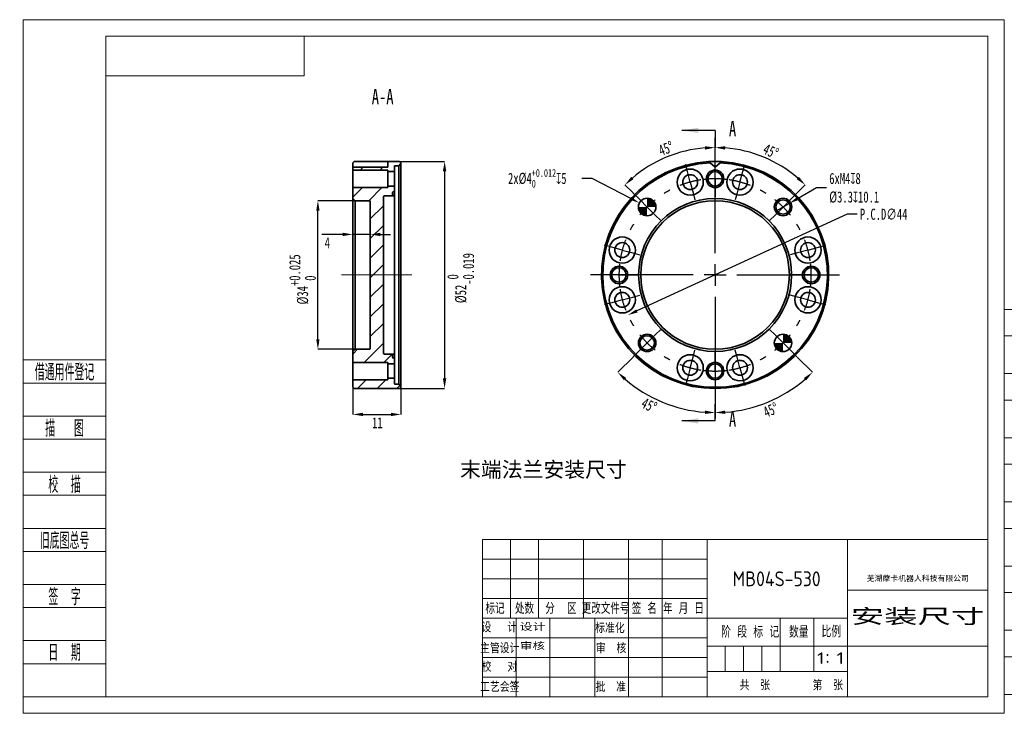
# Model space of a CAD drawing. Header units: millimetres. Extents: x -2031 to 1277, y -458 to 5880.
# Tile 41 of 61: x 795 to 1020, y 2545 to 2703. Entities that reach past the tile are written whole.
import ezdxf
from ezdxf.enums import TextEntityAlignment as Align

# ---------------------------------------------------------------- set-up
doc = ezdxf.new("R2010")
doc.units = ezdxf.units.MM
doc.header["$LTSCALE"] = 5
doc.header["$PDSIZE"] = -1
doc.linetypes.add('CENTER', pattern=[10.16, 6.35, -1.27, 1.27, -1.27])
doc.linetypes.add('CENTERX2', pattern=[20.32, 12.7, -2.54, 2.54, -2.54])
for name, color, linetype, lineweight in [('1轮廓实线层', 7, 'Continuous', 18), ('2细线层', 4, 'Continuous', 13), ('6文字层', 3, 'Continuous', 13), ('L2', 6, 'Continuous', 13), ('图框层', 7, 'Continuous', 18)]:
    doc.layers.add(name, color=color, linetype=linetype, lineweight=lineweight)
for name, color, linetype in [('中心线层', 4, 'CENTER'), ('剖面线层', 7, 'Continuous'), ('标注层', 7, 'Continuous')]:
    doc.layers.add(name, color=color, linetype=linetype)
doc.styles.add('PC_TEXTSTYLE', font='ISOCP.SHX', dxfattribs={"width": 0.707, "bigfont": 'GBCBIG.SHX'})
doc.styles.add('SLDTEXTSTYLE0', font='TXT', dxfattribs={"width": 0.7})
doc.styles.add('仿宋体', font='txt')
doc.styles.add('标准汉字', font='gbenor.shx', dxfattribs={"bigfont": 'gbcbig.shx'})
doc.dimstyles.new('SLDDIMSTYLE0', dxfattribs={"dimtxt": 2.53938, "dimasz": 2.3, "dimexe": 0, "dimexo": 0.0625, "dimgap": 0.634845, "dimtad": 0, "dimtih": 1, "dimtoh": 1, "dimdec": 6, "dimrnd": 1e-09, "dimzin": 12, "dimdsep": 46, "dimtxsty": 'SLDTEXTSTYLE0', "dimblk1": 'NONE', "dimsah": 1, "dimcen": 0, "dimadec": 0, "dimazin": 3, "dimtfac": 1, "dimtmove": 0, "dimatfit": 3, "dimldrblk": 'NONE', "dimfxl": 1, "dimfrac": 2, "dimtolj": 1, "dimtzin": 12, "dimarcsym": 0})
doc.dimstyles.new('SLDDIMSTYLE1', dxfattribs={"dimtxt": 2.53938, "dimasz": 2.3, "dimexe": 0, "dimexo": 0.0625, "dimgap": 0.634845, "dimtad": 2, "dimrnd": 1e-09, "dimzin": 12, "dimdsep": 46, "dimtxsty": 'SLDTEXTSTYLE0', "dimsah": 1, "dimcen": 0.09, "dimadec": 0, "dimazin": 3, "dimtfac": 1, "dimtofl": 0, "dimtmove": 0, "dimatfit": 3, "dimfxl": 1, "dimfrac": 2, "dimtolj": 1, "dimtzin": 12, "dimarcsym": 0})
doc.dimstyles.new('SLDDIMSTYLE2', dxfattribs={"dimtxt": 2.53938, "dimasz": 2.3, "dimexe": 0, "dimexo": 0.0625, "dimgap": 0.634845, "dimtad": 0, "dimtih": 1, "dimtoh": 1, "dimdec": 3, "dimrnd": 1e-09, "dimzin": 12, "dimdsep": 46, "dimtxsty": 'SLDTEXTSTYLE0', "dimsah": 1, "dimcen": 0, "dimadec": 0, "dimazin": 3, "dimtfac": 1, "dimtdec": 3, "dimtmove": 0, "dimatfit": 3, "dimfxl": 1, "dimfrac": 2, "dimtolj": 1, "dimtzin": 12, "dimarcsym": 0})
doc.dimstyles.new('SLDDIMSTYLE3', dxfattribs={"dimtxt": 2.53938, "dimasz": 2.3, "dimexe": 0, "dimexo": 0.0625, "dimgap": 0.634845, "dimtad": 0, "dimtih": 1, "dimtoh": 1, "dimdec": 6, "dimrnd": 1e-09, "dimzin": 12, "dimdsep": 46, "dimtxsty": 'SLDTEXTSTYLE0', "dimsah": 1, "dimcen": 0, "dimadec": 0, "dimazin": 3, "dimtol": 1, "dimtp": 0.01, "dimtfac": 1, "dimtdec": 3, "dimtofl": 0, "dimtmove": 0, "dimatfit": 3, "dimfxl": 1, "dimfrac": 2, "dimtolj": 1, "dimtzin": 0, "dimarcsym": 0})
doc.dimstyles.new('SLDDIMSTYLE4', dxfattribs={"dimtxt": 2.53938, "dimasz": 2.3, "dimexe": 0, "dimexo": 0.0625, "dimgap": 0.634845, "dimtad": 2, "dimdec": 3, "dimrnd": 1e-09, "dimzin": 12, "dimdsep": 46, "dimtxsty": 'SLDTEXTSTYLE0', "dimsah": 1, "dimcen": 0.09, "dimadec": 0, "dimazin": 3, "dimtol": 1, "dimtp": 0.025, "dimtfac": 1, "dimtdec": 3, "dimtofl": 0, "dimtmove": 0, "dimatfit": 3, "dimfxl": 1, "dimfrac": 2, "dimtolj": 1, "dimarcsym": 0})
doc.dimstyles.new('SLDDIMSTYLE5', dxfattribs={"dimtxt": 2.53938, "dimasz": 2.3, "dimexe": 0, "dimexo": 0.0625, "dimgap": 0.634845, "dimtad": 2, "dimdec": 3, "dimrnd": 1e-09, "dimzin": 12, "dimdsep": 46, "dimtxsty": 'SLDTEXTSTYLE0', "dimsah": 1, "dimcen": 0.09, "dimadec": 0, "dimazin": 3, "dimtfac": 1, "dimtdec": 3, "dimtofl": 0, "dimtmove": 0, "dimatfit": 3, "dimfxl": 1, "dimfrac": 2, "dimtolj": 1, "dimtzin": 12, "dimarcsym": 0})
doc.dimstyles.new('SLDDIMSTYLE6', dxfattribs={"dimtxt": 2.53938, "dimasz": 2.3, "dimexe": 0, "dimexo": 0.0625, "dimgap": 0.634845, "dimtad": 2, "dimdec": 3, "dimrnd": 1e-09, "dimzin": 12, "dimdsep": 46, "dimtxsty": 'SLDTEXTSTYLE0', "dimsah": 1, "dimcen": 0.09, "dimadec": 0, "dimazin": 3, "dimtol": 1, "dimtm": 0.019, "dimtfac": 1, "dimtdec": 3, "dimtofl": 0, "dimtmove": 0, "dimatfit": 3, "dimfxl": 1, "dimfrac": 2, "dimtolj": 1, "dimarcsym": 0})
doc.dimstyles.new('SLDDIMSTYLE7', dxfattribs={"dimtxt": 2.53938, "dimasz": 2.3, "dimexe": 0, "dimexo": 0.0625, "dimgap": 0.634845, "dimtad": 2, "dimdec": 3, "dimrnd": 1e-09, "dimzin": 12, "dimdsep": 46, "dimtxsty": 'SLDTEXTSTYLE0', "dimsah": 1, "dimcen": 0.09, "dimadec": 0, "dimazin": 3, "dimtfac": 1, "dimtdec": 3, "dimtmove": 0, "dimatfit": 0, "dimfxl": 1, "dimfrac": 2, "dimtolj": 1, "dimtzin": 12, "dimarcsym": 0})
pattern_1 = [(45, (20113.9586, 1524.6556), (-2.245064, 2.245064), [])]

# ---------------------------------------------------------------- blocks, each defined once
blk = doc.blocks.new('ZwmFrameMain_1_A4^_^无分区图框^_^landscape')
at = {"layer": '1轮廓实线层'}
for p, q in [((0, 0), (0, 200)), ((267, 200), (0, 200)), ((267, 200), (267, 0)), ((0, 0), (267, 0))]:
    blk.add_line(p, q, dxfattribs=at)
at = {"layer": '2细线层'}
for p, q in [((-25, -5), (-25, 205)), ((272, 205), (-25, 205)), ((272, 205), (272, -5)), ((-25, -5), (272, -5))]:
    blk.add_line(p, q, dxfattribs=at)
blk = doc.blocks.new('ZwmFrameMain_1_图样代号')
at = {"layer": '2细线层', "linetype": 'Continuous'}
for p in [(60, 0), (0, -12)]:
    blk.add_line(p, (60, -12), dxfattribs=at)
at = {"layer": '6文字层', "style": 'PC_TEXTSTYLE', "width": 2.827942}
blk.add_attdef('图样代号', text='', height=7, rotation=180, dxfattribs=at).set_placement((58.24, -2.4), (2.35, -2.4), align=Align.FIT)
blk = doc.blocks.new('ZwmFrameMain_1_附加栏')
at = {"layer": '2细线层'}
for p, q in [((-25, 102), (0, 102)), ((-25, 95), (0, 95)), ((-25, 85), (0, 85)), ((-25, 78), (0, 78)), ((-25, 68), (0, 68)), ((-25, 61), (0, 61)), ((-25, 51), (0, 51)), ((-25, 44), (0, 44)), ((-25, 34), (0, 34)), ((-25, 27), (0, 27)), ((-25, 17), (0, 17)), ((-25, 10), (0, 10)), ((-25, 0), (0, 0))]:
    blk.add_line(p, q, dxfattribs=at)
at = {"layer": '6文字层', "color": 3, "style": 'PC_TEXTSTYLE'}
for s, width, p in [('借通用件登记', 0.667, (-12.5, 98.5)), ('描   图', 0.6667, (-12.5, 81.5)), ('校  描', 0.667, (-12.5, 64.5)), ('旧底图总号', 0.667, (-12.5, 47.5)), ('签  字', 0.667, (-12.5, 30.5)), ('日  期', 0.667, (-12.49, 13.6))]:
    blk.add_text(s, height=5, dxfattribs=dict(at, width=width)).set_placement(p, align=Align.MIDDLE)
at = {"layer": '6文字层', "style": 'PC_TEXTSTYLE'}
for tag, width, p, p2 in [('借通用件登记', 0.671328, (-23.44, 86.36), (-1.25, 86.36)), ('描图', 2.120922, (-23.44, 69.36), (-1.25, 69.36)), ('校图', 2.149976, (-23.75, 52.06), (-1.25, 52.06)), ('旧底图总号', 0.761452, (-22.84, 35.67), (-1.86, 35.67)), ('签字', 2.026939, (-23.14, 18.37), (-1.56, 18.37)), ('日期', 1.89999, (-22.84, 1.37), (-2.17, 1.37))]:
    blk.add_attdef(tag, text='', height=5, dxfattribs=dict(at, width=width)).set_placement(p, p2, align=Align.FIT)
blk = doc.blocks.new('*D65')
at = {"layer": 'Defpoints', "color": 0, "transparency": 16777216}
for p in [(20308.22, 1690.95), (20293.63, 1683.12), (20289.48, 1676.59), (20295.84, 1670.23), (20308.22, 1624.45)]:
    blk.add_point(p, dxfattribs=at)
at = {"layer": '标注层', "color": 0, "lineweight": -2, "transparency": 16777216}
blk.add_line((20289.44, 1676.64), (20287.59, 1678.48), dxfattribs=at)
blk.add_arc((20308.22, 1657.86), 29.17, 94.5193, 130.4807, dxfattribs=at)
at = {"layer": '标注层', "color": 0, "transparency": 16777216}
for points in [[(20305.9, 1687.32), (20305.93, 1686.55), (20308.22, 1687.02)], [(20289.54, 1679.76), (20289.02, 1680.32), (20287.59, 1678.48)]]:
    blk.add_solid(points, dxfattribs=at)
at = {"layer": '标注层', "color": 0, "transparency": 16777216, "insert": (20294.97, 1687.43), "char_height": 2.539, "attachment_point": 1, "rotation": 20.4657, "style": 'SLDTEXTSTYLE0'}
blk.add_mtext('\\A1;45°', dxfattribs=at)
blk = doc.blocks.new('_None')
blk = doc.blocks.new('*D66')
at = {"layer": 'Defpoints', "color": 0, "transparency": 16777216}
for p in [(20308.22, 1690.95), (20320.59, 1645.48), (20326.96, 1639.12), (20316.37, 1627.42), (20308.22, 1624.45)]:
    blk.add_point(p, dxfattribs=at)
at = {"layer": '标注层', "color": 0, "lineweight": -2, "transparency": 16777216}
blk.add_line((20327, 1639.07), (20330.5, 1635.58), dxfattribs=at)
blk.add_arc((20308.22, 1657.86), 31.51, 274.1836, 310.8164, dxfattribs=at)
at = {"layer": '标注层', "color": 0, "transparency": 16777216}
for points in [[(20328.55, 1634.29), (20329.07, 1633.73), (20330.5, 1635.58)], [(20310.53, 1626.05), (20310.5, 1626.82), (20308.22, 1626.35)]]:
    blk.add_solid(points, dxfattribs=at)
at = {"layer": '标注层', "color": 0, "transparency": 16777216, "insert": (20318.93, 1627.48), "char_height": 2.539, "attachment_point": 1, "rotation": 23.121, "style": 'SLDTEXTSTYLE0'}
blk.add_mtext('\\A1;45°', dxfattribs=at)
blk = doc.blocks.new('*D67')
at = {"layer": 'Defpoints', "color": 0, "transparency": 16777216}
for p in [(20308.22, 1690.95), (20315.77, 1686.03), (20326.96, 1676.59), (20320.59, 1670.23), (20308.22, 1624.45)]:
    blk.add_point(p, dxfattribs=at)
at = {"layer": '标注层', "color": 0, "lineweight": -2, "transparency": 16777216}
blk.add_line((20327, 1676.64), (20328.84, 1678.48), dxfattribs=at)
blk.add_arc((20308.22, 1657.86), 29.17, 49.5193, 85.4807, dxfattribs=at)
at = {"layer": '标注层', "color": 0, "transparency": 16777216}
for points in [[(20310.5, 1686.55), (20310.53, 1687.32), (20308.22, 1687.02)], [(20327.41, 1680.32), (20326.89, 1679.76), (20328.84, 1678.48)]]:
    blk.add_solid(points, dxfattribs=at)
at = {"layer": '标注层', "color": 0, "transparency": 16777216, "insert": (20320.01, 1688.04), "char_height": 2.539, "attachment_point": 1, "rotation": 334.9941, "style": 'SLDTEXTSTYLE0'}
blk.add_mtext('\\A1;45°', dxfattribs=at)
blk = doc.blocks.new('*D68')
at = {"layer": 'Defpoints', "color": 0, "transparency": 16777216}
for p in [(20308.22, 1690.95), (20295.84, 1645.48), (20289.48, 1639.12), (20300.06, 1627.42), (20308.22, 1624.45)]:
    blk.add_point(p, dxfattribs=at)
at = {"layer": '标注层', "color": 0, "lineweight": -2, "transparency": 16777216}
blk.add_line((20289.44, 1639.07), (20285.94, 1635.58), dxfattribs=at)
blk.add_arc((20308.22, 1657.86), 31.51, 229.1836, 265.8164, dxfattribs=at)
at = {"layer": '标注层', "color": 0, "transparency": 16777216}
for points in [[(20287.36, 1633.73), (20287.89, 1634.29), (20285.94, 1635.58)], [(20305.93, 1626.82), (20305.91, 1626.05), (20308.22, 1626.35)]]:
    blk.add_solid(points, dxfattribs=at)
at = {"layer": '标注层', "color": 0, "transparency": 16777216, "insert": (20292.2, 1629.91), "char_height": 2.539, "attachment_point": 1, "rotation": 333.8747, "style": 'SLDTEXTSTYLE0'}
blk.add_mtext('\\A1;45°', dxfattribs=at)
blk = doc.blocks.new('*D69')
at = {"layer": 'Defpoints', "color": 0, "transparency": 16777216}
for p in [(20322.34, 1672.59), (20325.2, 1674.24)]:
    blk.add_point(p, dxfattribs=at)
at = {"layer": '标注层', "color": 0, "lineweight": -2, "transparency": 16777216}
for p, q in [((20331.4, 1677.8), (20327.2, 1675.38)), ((20333.7, 1677.8), (20331.4, 1677.8)), ((20322.34, 1672.59), (20325.2, 1674.24))]:
    blk.add_line(p, q, dxfattribs=at)
at = {"layer": '标注层', "color": 0, "transparency": 16777216}
blk.add_solid([(20327.01, 1675.71), (20327.39, 1675.05), (20325.2, 1674.24)], dxfattribs=at)
at = {"layer": '标注层', "color": 0, "transparency": 16777216, "insert": (20334.34, 1681.21), "char_height": 2.5394, "attachment_point": 1, "style": 'SLDTEXTSTYLE0'}
blk.add_mtext('\\A1;6xM4{\\fGDT;x}8\\P%%c3.3{\\fGDT;x}10.1\\P', dxfattribs=at)
blk = doc.blocks.new('*D70')
at = {"layer": 'Defpoints', "color": 0, "transparency": 16777216}
for p in [(20328.2, 1667.05), (20288.23, 1648.66)]:
    blk.add_point(p, dxfattribs=at)
at = {"layer": '标注层', "color": 0, "lineweight": -2, "transparency": 16777216}
for p, q in [((20338.42, 1671.76), (20290.32, 1649.62)), ((20340.72, 1671.76), (20338.42, 1671.76))]:
    blk.add_line(p, q, dxfattribs=at)
at = {"layer": '标注层', "color": 0, "transparency": 16777216}
blk.add_solid([(20290.16, 1649.97), (20290.48, 1649.27), (20288.23, 1648.66)], dxfattribs=at)
at = {"layer": '标注层', "color": 0, "transparency": 16777216, "insert": (20341.35, 1673.03), "char_height": 2.5394, "attachment_point": 1, "style": 'SLDTEXTSTYLE0'}
blk.add_mtext('\\A1;P.C.D∅44', dxfattribs=at)
blk = doc.blocks.new('*D71')
at = {"layer": 'Defpoints', "color": 0, "transparency": 16777216}
for p in [(20290.89, 1674.34), (20294.44, 1672.49)]:
    blk.add_point(p, dxfattribs=at)
at = {"layer": '标注层', "color": 0, "lineweight": -2, "transparency": 16777216}
for p, q in [((20277.7, 1680), (20280, 1680)), ((20280, 1680), (20288.85, 1675.4))]:
    blk.add_line(p, q, dxfattribs=at)
at = {"layer": '标注层', "color": 0, "transparency": 16777216}
blk.add_solid([(20289.02, 1675.74), (20288.67, 1675.06), (20290.89, 1674.34)], dxfattribs=at)
at = {"layer": '标注层', "color": 0, "transparency": 16777216, "insert": (20260.83, 1682.1), "char_height": 2.5394, "attachment_point": 1, "style": 'SLDTEXTSTYLE0'}
blk.add_mtext('\\A1;2x%%C4{\\H0.7x;\\S+0.012^ 0;\\fGDT|b0|i0|c134|p2;\\H1.42857x;x}5', dxfattribs=at)
blk = doc.blocks.new('SW_DOWELSYMBOL_0')
at = {"linetype": 'Continuous', "lineweight": 0}
h = blk.add_hatch(color=0, dxfattribs=at)
edge = h.paths.add_edge_path(flags=0)
edge.add_arc((0, 0), 2, 180, 270)
edge.add_line((0, -2), (0, 0))
edge.add_line((0, 0), (-2, 0))
h = blk.add_hatch(color=0, dxfattribs=at)
edge = h.paths.add_edge_path(flags=0)
edge.add_arc((0, 0), 2, 0, 90)
edge.add_line((0, 2), (0, 0))
edge.add_line((0, 0), (2, 0))
at = {"color": 0, "linetype": 'Continuous', "lineweight": 0}
blk.add_circle((0, 0), 2, dxfattribs=at)
blk = doc.blocks.new('SW_DOWELSYMBOL_1')
at = {"linetype": 'Continuous', "lineweight": 0}
h = blk.add_hatch(color=0, dxfattribs=at)
edge = h.paths.add_edge_path(flags=0)
edge.add_arc((0, 0), 2, 180, 270)
edge.add_line((0, -2), (0, 0))
edge.add_line((0, 0), (-2, 0))
h = blk.add_hatch(color=0, dxfattribs=at)
edge = h.paths.add_edge_path(flags=0)
edge.add_arc((0, 0), 2, 0, 90)
edge.add_line((0, 2), (0, 0))
edge.add_line((0, 0), (2, 0))
at = {"color": 0, "linetype": 'Continuous', "lineweight": 0}
blk.add_circle((0, 0), 2, dxfattribs=at)
blk = doc.blocks.new('*D61')
at = {"layer": 'Defpoints', "color": 0, "transparency": 16777216}
for p in [(20217.31, 1674.86), (20225.81, 1674.86), (20225.81, 1640.86)]:
    blk.add_point(p, dxfattribs=at)
at = {"layer": '标注层', "color": 0, "lineweight": -2, "transparency": 16777216}
for p, q in [((20225.74, 1674.86), (20217.31, 1674.86)), ((20217.31, 1643.16), (20217.31, 1672.56)), ((20225.74, 1640.86), (20217.31, 1640.86))]:
    blk.add_line(p, q, dxfattribs=at)
at = {"layer": '标注层', "color": 0, "transparency": 16777216}
for points in [[(20216.92, 1672.56), (20217.69, 1672.56), (20217.31, 1674.86)], [(20216.92, 1643.16), (20217.69, 1643.16), (20217.31, 1640.86)]]:
    blk.add_solid(points, dxfattribs=at)
at = {"layer": '标注层', "color": 0, "transparency": 16777216, "insert": (20210.75, 1651.1), "char_height": 2.5394, "attachment_point": 1, "rotation": 90, "style": 'SLDTEXTSTYLE0'}
blk.add_mtext('\\A1;%%c34\\S+0.025^  0;', dxfattribs=at)
blk = doc.blocks.new('*D62')
at = {"layer": 'Defpoints', "color": 0, "transparency": 16777216}
for p in [(20225.31, 1632.16), (20236.31, 1632.16), (20236.31, 1625.93)]:
    blk.add_point(p, dxfattribs=at)
at = {"layer": '标注层', "color": 0, "lineweight": -2, "transparency": 16777216}
for p, q in [((20225.31, 1632.09), (20225.31, 1625.93)), ((20236.31, 1632.09), (20236.31, 1625.93)), ((20227.61, 1625.93), (20234.01, 1625.93))]:
    blk.add_line(p, q, dxfattribs=at)
at = {"layer": '标注层', "color": 0, "transparency": 16777216}
for points in [[(20227.61, 1626.32), (20227.61, 1625.55), (20225.31, 1625.93)], [(20234.01, 1626.32), (20234.01, 1625.55), (20236.31, 1625.93)]]:
    blk.add_solid(points, dxfattribs=at)
at = {"layer": '标注层', "color": 0, "transparency": 16777216, "insert": (20230.94, 1625.3), "char_height": 2.539, "attachment_point": 2, "style": 'SLDTEXTSTYLE0'}
blk.add_mtext('\\A1;11', dxfattribs=at)
blk = doc.blocks.new('*D63')
at = {"layer": 'Defpoints', "color": 0, "transparency": 16777216}
for p in [(20236.01, 1683.86), (20236.01, 1631.86), (20246.31, 1631.86)]:
    blk.add_point(p, dxfattribs=at)
at = {"layer": '标注层', "color": 0, "lineweight": -2, "transparency": 16777216}
for p, q in [((20236.07, 1683.86), (20246.31, 1683.86)), ((20246.31, 1681.56), (20246.31, 1634.16)), ((20236.07, 1631.86), (20246.31, 1631.86))]:
    blk.add_line(p, q, dxfattribs=at)
at = {"layer": '标注层', "color": 0, "transparency": 16777216}
for points in [[(20245.92, 1681.56), (20246.69, 1681.56), (20246.31, 1683.86)], [(20245.92, 1634.16), (20246.69, 1634.16), (20246.31, 1631.86)]]:
    blk.add_solid(points, dxfattribs=at)
at = {"layer": '标注层', "color": 0, "transparency": 16777216, "insert": (20246.94, 1651.4), "char_height": 2.5394, "attachment_point": 1, "rotation": 90, "style": 'SLDTEXTSTYLE0'}
blk.add_mtext('\\A1;%%c52\\S 0^ -0.019;', dxfattribs=at)
blk = doc.blocks.new('*D64')
at = {"layer": 'Defpoints', "color": 0, "transparency": 16777216}
for p in [(20229.31, 1674.66), (20225.31, 1671.41), (20229.31, 1667.14)]:
    blk.add_point(p, dxfattribs=at)
at = {"layer": '标注层', "color": 0, "lineweight": -2, "transparency": 16777216}
for p, q in [((20229.31, 1674.59), (20229.31, 1667.14)), ((20225.31, 1671.35), (20225.31, 1667.14)), ((20223.01, 1667.14), (20218.25, 1667.14)), ((20229.31, 1667.14), (20225.31, 1667.14)), ((20231.61, 1667.14), (20233.91, 1667.14))]:
    blk.add_line(p, q, dxfattribs=at)
at = {"layer": '标注层', "color": 0, "transparency": 16777216}
for points in [[(20223.01, 1667.52), (20223.01, 1666.75), (20225.31, 1667.14)], [(20231.61, 1667.52), (20231.61, 1666.75), (20229.31, 1667.14)]]:
    blk.add_solid(points, dxfattribs=at)
at = {"layer": '标注层', "color": 0, "transparency": 16777216, "insert": (20219.48, 1666.5), "char_height": 2.539, "attachment_point": 2, "style": 'SLDTEXTSTYLE0'}
blk.add_mtext('\\A1;4', dxfattribs=at)
blk = doc.blocks.new('12312132123')
at = {"layer": '中心线层', "color": 0}
for p, q in [((398.78, 153.88), (398.78, 180.28)), ((392.44, 172.54), (392, 174.18)), ((398.78, 173.38), (398.78, 175.03)), ((405.12, 172.54), (405.56, 174.18)), ((393.09, 170.13), (392.44, 172.54)), ((398.78, 170.88), (398.78, 173.38)), ((404.47, 170.13), (405.12, 172.54)), ((393.09, 170.13), (393.73, 167.71)), ((398.78, 170.88), (398.78, 168.38)), ((404.47, 170.13), (403.83, 167.71)), ((381.45, 166.2), (380.04, 167.61)), ((393.73, 167.71), (394.17, 166.07)), ((398.78, 168.38), (398.78, 166.73)), ((403.83, 167.71), (403.39, 166.07)), ((416.1, 166.2), (417.52, 167.61)), ((383.22, 164.43), (381.45, 166.2)), ((414.34, 164.43), (416.1, 166.2)), ((383.22, 164.43), (384.99, 162.66)), ((384.99, 162.66), (386.4, 161.25)), ((412.57, 162.66), (411.15, 161.25)), ((414.34, 164.43), (412.57, 162.66)), ((375.11, 155.22), (373.47, 155.66)), ((422.44, 155.22), (424.09, 155.66)), ((377.53, 154.57), (375.11, 155.22)), ((377.53, 154.57), (379.94, 153.92)), ((379.94, 153.92), (381.59, 153.48)), ((417.61, 153.92), (415.97, 153.48)), ((420.03, 154.57), (417.61, 153.92)), ((420.03, 154.57), (422.44, 155.22)), ((398.78, 148.88), (398.78, 151.38)), ((393.78, 148.88), (370.28, 148.88)), ((374.28, 148.88), (372.63, 148.88)), ((376.78, 148.88), (374.28, 148.88)), ((376.78, 148.88), (379.28, 148.88)), ((379.28, 148.88), (380.93, 148.88)), ((398.78, 148.88), (396.28, 148.88)), ((398.78, 148.88), (398.78, 146.38)), ((398.78, 148.88), (401.28, 148.88)), ((403.78, 148.88), (427.28, 148.88)), ((418.28, 148.88), (416.28, 148.88)), ((420.78, 148.88), (418.28, 148.88)), ((420.78, 148.88), (423.28, 148.88)), ((423.28, 148.88), (425.28, 148.88)), ((379.94, 143.83), (381.59, 144.27)), ((417.61, 143.83), (415.97, 144.27)), ((375.11, 142.53), (373.47, 142.09)), ((377.53, 143.18), (375.11, 142.53)), ((377.53, 143.18), (379.94, 143.83)), ((398.78, 143.88), (398.78, 116.11)), ((420.03, 143.18), (417.61, 143.83)), ((420.03, 143.18), (422.44, 142.53)), ((422.44, 142.53), (424.09, 142.09)), ((384.99, 135.09), (386.4, 136.5)), ((412.57, 135.09), (411.15, 136.5)), ((383.22, 133.32), (381.45, 131.55)), ((383.22, 133.32), (384.99, 135.09)), ((414.34, 133.32), (412.57, 135.09)), ((414.34, 133.32), (416.1, 131.55)), ((381.45, 131.55), (380.04, 130.14)), ((393.73, 130.04), (394.17, 131.68)), ((398.78, 129.38), (398.78, 131.38)), ((403.83, 130.04), (403.39, 131.68)), ((416.1, 131.55), (417.52, 130.14)), ((393.09, 127.62), (393.73, 130.04)), ((398.78, 126.88), (398.78, 129.38)), ((404.47, 127.62), (403.83, 130.04)), ((393.09, 127.62), (392.44, 125.21)), ((398.78, 126.88), (398.78, 124.38)), ((404.47, 127.62), (405.12, 125.21)), ((392.44, 125.21), (392, 123.57)), ((398.78, 124.38), (398.78, 122.38)), ((405.12, 125.21), (405.56, 123.57))]:
    blk.add_line(p, q, dxfattribs=at)
for start, end in [(105, 111.5109), (98.4891, 105), (90, 96.5109), (83.4891, 90), (75, 81.5109), (68.4891, 75), (118.0218, 121.9782), (58.0218, 61.9782), (128.4891, 135), (45, 51.5109), (135, 141.5109), (38.4891, 45), (148.0218, 151.9782), (28.0218, 31.9782), (158.4891, 165), (15, 21.5109), (165, 171.5109), (8.4891, 15), (173.4891, 180), (0, 6.5109), (180, 186.5109), (353.4891, 0), (188.4891, 195), (345, 351.5109), (195, 201.5109), (338.4891, 345), (208.0218, 211.9782), (328.0218, 331.9782), (218.4891, 225), (225, 231.5109), (308.4891, 315), (315, 321.5109), (238.0218, 241.9782), (298.0218, 301.9782), (248.4891, 255), (255, 261.5109), (263.4891, 270), (270, 276.5109), (278.4891, 285), (285, 291.5109)]:
    blk.add_arc((398.78, 148.88), 22, start, end, dxfattribs=at)
blk = doc.blocks.new('ZwmFrameMain_3_附加栏')
at = {"layer": '2细线层'}
for p, q in [((-25, 102), (0, 102)), ((-25, 95), (0, 95)), ((-25, 85), (0, 85)), ((-25, 78), (0, 78)), ((-25, 68), (0, 68)), ((-25, 61), (0, 61)), ((-25, 51), (0, 51)), ((-25, 44), (0, 44)), ((-25, 34), (0, 34)), ((-25, 27), (0, 27)), ((-25, 17), (0, 17)), ((-25, 10), (0, 10)), ((-25, 0), (0, 0))]:
    blk.add_line(p, q, dxfattribs=at)
at = {"layer": '6文字层', "color": 3, "style": 'PC_TEXTSTYLE'}
for s, width, p in [('借通用件登记', 0.667, (-12.5, 98.5)), ('描   图', 0.6667, (-12.5, 81.5)), ('校  描', 0.667, (-12.5, 64.5)), ('旧底图总号', 0.667, (-12.5, 47.5)), ('签  字', 0.667, (-12.5, 30.5)), ('日  期', 0.667, (-12.49, 13.6))]:
    blk.add_text(s, height=5, dxfattribs=dict(at, width=width)).set_placement(p, align=Align.MIDDLE)
at = {"layer": '6文字层', "style": 'PC_TEXTSTYLE'}
for tag, width, p, p2 in [('借通用件登记', 0.671328, (-23.44, 86.36), (-1.25, 86.36)), ('描图', 2.120922, (-23.44, 69.36), (-1.25, 69.36)), ('校图', 2.149976, (-23.75, 52.06), (-1.25, 52.06)), ('旧底图总号', 0.761452, (-22.84, 35.67), (-1.86, 35.67)), ('签字', 2.026939, (-23.14, 18.37), (-1.56, 18.37)), ('日期', 1.89999, (-22.84, 1.37), (-2.17, 1.37))]:
    blk.add_attdef(tag, text='', height=5, dxfattribs=dict(at, width=width)).set_placement(p, p2, align=Align.FIT)
blk = doc.blocks.new('04sfalan')
at = {"layer": '剖面线层', "linetype": 'Continuous', "lineweight": 18}
h = blk.add_hatch(dxfattribs=at)
h.set_pattern_fill('ANSI31', color=256, style=0)
h.set_pattern_definition(pattern_1)
edge = h.paths.add_edge_path(flags=0)
edge.add_arc((20235.0062608, 1682.6560011), 0.2, 90, 180, ccw=False)
edge.add_line((20235.0062608, 1682.8560011), (20235.8062608, 1682.8560011))
edge.add_line((20235.8062608, 1682.8560011), (20236.3062608, 1683.3560011))
edge.add_line((20236.3062608, 1683.3560011), (20236.3062608, 1683.5560011))
edge.add_line((20236.3062608, 1683.5560011), (20236.0062608, 1683.8560011))
edge.add_line((20236.0062608, 1683.8560011), (20233.3062608, 1683.8560011))
edge.add_line((20233.3062608, 1683.8560011), (20233.3062608, 1682.5540464))
edge.add_line((20233.3062608, 1682.5540464), (20225.3062608, 1682.5540464))
edge.add_line((20225.3062608, 1682.5540464), (20225.3062608, 1681.8560011))
edge.add_line((20225.3062608, 1681.8560011), (20233.3062608, 1681.8560011))
edge.add_line((20233.3062608, 1681.8560011), (20233.3062608, 1681.5060011))
edge.add_line((20233.3062608, 1681.5060011), (20234.8062608, 1681.5060011))
edge.add_line((20234.8062608, 1681.5060011), (20234.8062608, 1682.6560011))
h = blk.add_hatch(dxfattribs=at)
h.set_pattern_fill('ANSI31', color=256, style=0)
h.set_pattern_definition(pattern_1)
edge = h.paths.add_edge_path(flags=0)
edge.add_line((20234.8062608, 1637.5060011), (20234.8062608, 1638.7560011))
edge.add_arc((20234.7062608, 1638.7560011), 0.1, 0, 90)
edge.add_line((20234.7062608, 1638.8560011), (20234.5062608, 1638.8560011))
edge.add_arc((20234.5062608, 1638.9560011), 0.1, 180, 270, ccw=False)
edge.add_line((20234.4062608, 1638.9560011), (20234.4062608, 1639.5060011))
edge.add_arc((20234.5062608, 1639.5060011), 0.1, 90, 180, ccw=False)
edge.add_line((20234.5062608, 1639.6060011), (20234.7062608, 1639.6060011))
edge.add_arc((20234.7062608, 1639.7060011), 0.1, 270, 360)
edge.add_line((20234.8062608, 1639.7060011), (20234.8062608, 1639.7560011))
edge.add_line((20234.8062608, 1639.7560011), (20232.5062608, 1639.7560011))
edge.add_arc((20232.5062608, 1639.9560011), 0.2, 180, 270, ccw=False)
edge.add_line((20232.3062608, 1639.9560011), (20232.3062608, 1675.7560011))
edge.add_arc((20232.5062608, 1675.7560011), 0.2, 90, 180, ccw=False)
edge.add_line((20232.5062608, 1675.9560011), (20234.8062608, 1675.9560011))
edge.add_line((20234.8062608, 1675.9560011), (20234.8062608, 1676.0060011))
edge.add_arc((20234.7062608, 1676.0060011), 0.1, 0, 90)
edge.add_line((20234.7062608, 1676.1060011), (20234.5062608, 1676.1060011))
edge.add_arc((20234.5062608, 1676.2060011), 0.1, 180, 270, ccw=False)
edge.add_line((20234.4062608, 1676.2060011), (20234.4062608, 1676.7560011))
edge.add_arc((20234.5062608, 1676.7560011), 0.1, 90, 180, ccw=False)
edge.add_line((20234.5062608, 1676.8560011), (20234.7062608, 1676.8560011))
edge.add_arc((20234.7062608, 1676.9560011), 0.1, 270, 360)
edge.add_line((20234.8062608, 1676.9560011), (20234.8062608, 1678.2060011))
edge.add_line((20234.8062608, 1678.2060011), (20233.3062608, 1678.2060011))
edge.add_line((20233.3062608, 1678.2060011), (20233.3062608, 1677.8560011))
edge.add_line((20233.3062608, 1677.8560011), (20225.3062608, 1677.8560011))
edge.add_line((20225.3062608, 1677.8560011), (20225.3062608, 1675.3560011))
edge.add_line((20225.3062608, 1675.3560011), (20225.8062608, 1674.8560011))
edge.add_line((20225.8062608, 1674.8560011), (20229.1062608, 1674.8560011))
edge.add_arc((20229.1062608, 1674.6560011), 0.2, 0, 90, ccw=False)
edge.add_line((20229.3062608, 1674.6560011), (20229.3062608, 1641.0560011))
edge.add_arc((20229.1062608, 1641.0560011), 0.2, 270, 360, ccw=False)
edge.add_line((20229.1062608, 1640.8560011), (20225.8062608, 1640.8560011))
edge.add_line((20225.8062608, 1640.8560011), (20225.3062608, 1640.3560011))
edge.add_line((20225.3062608, 1640.3560011), (20225.3062608, 1637.8560011))
edge.add_line((20225.3062608, 1637.8560011), (20233.3062608, 1637.8560011))
edge.add_line((20233.3062608, 1637.8560011), (20233.3062608, 1637.5060011))
edge.add_line((20233.3062608, 1637.5060011), (20234.8062608, 1637.5060011))
h = blk.add_hatch(dxfattribs=at)
h.set_pattern_fill('ANSI31', color=256, style=0)
h.set_pattern_definition(pattern_1)
edge = h.paths.add_edge_path(flags=0)
edge.add_line((20236.3062608, 1632.1560011), (20236.3062608, 1632.3560011))
edge.add_line((20236.3062608, 1632.3560011), (20235.8062608, 1632.8560011))
edge.add_line((20235.8062608, 1632.8560011), (20235.0062608, 1632.8560011))
edge.add_arc((20235.0062608, 1633.0560011), 0.2, 180, 270, ccw=False)
edge.add_line((20234.8062608, 1633.0560011), (20234.8062608, 1634.2060011))
edge.add_line((20234.8062608, 1634.2060011), (20233.3062608, 1634.2060011))
edge.add_line((20233.3062608, 1634.2060011), (20233.3062608, 1633.8560011))
edge.add_line((20233.3062608, 1633.8560011), (20225.3062608, 1633.8560011))
edge.add_line((20225.3062608, 1633.8560011), (20225.3062608, 1632.1560011))
edge.add_line((20225.3062608, 1632.1560011), (20225.6062608, 1631.8560011))
edge.add_line((20225.6062608, 1631.8560011), (20236.0062608, 1631.8560011))
edge.add_line((20236.0062608, 1631.8560011), (20236.3062608, 1632.1560011))
at = {"color": 7, "linetype": 'Continuous', "lineweight": 35}
for p, q in [((20225.3062608, 1683.5296857), (20225.3062608, 1682.5540464)), ((20233.3062608, 1683.8126958), (20225.6062608, 1683.8126958)), ((20233.3062608, 1683.8560011), (20233.3062608, 1682.5540464)), ((20236.0062608, 1683.8560011), (20233.3062608, 1683.8560011)), ((20236.3062608, 1683.3560011), (20235.8062608, 1682.8560011)), ((20236.0062608, 1683.8560011), (20236.3062608, 1683.5560011)), ((20236.3062608, 1683.5560011), (20236.3062608, 1683.3560011)), ((20236.3062608, 1683.3560011), (20236.3062608, 1632.3560011)), ((20307.0551761, 1683.5296857), (20308.2178977, 1682.5540464)), ((20308.2178977, 1682.5540464), (20309.3806194, 1683.5296857)), ((20225.3062608, 1682.5540464), (20225.3062608, 1681.8560011)), ((20233.3062608, 1682.5540464), (20225.3062608, 1682.5540464)), ((20225.3062608, 1681.8560011), (20233.3062608, 1681.8560011)), ((20225.3062608, 1681.8560011), (20225.3062608, 1677.8560011)), ((20233.3062608, 1681.8560011), (20233.3062608, 1681.5060011)), ((20233.3062608, 1681.5060011), (20234.8062608, 1681.5060011)), ((20233.3062608, 1681.5060011), (20233.3062608, 1678.2060011)), ((20234.8062608, 1682.6560011), (20234.8062608, 1681.5060011)), ((20234.8062608, 1678.2060011), (20234.8062608, 1681.5060011)), ((20235.0062608, 1682.8560011), (20235.8062608, 1682.8560011)), ((20235.8062608, 1632.8560011), (20235.8062608, 1682.8560011)), ((20225.3062608, 1677.8560011), (20225.3062608, 1675.3560011)), ((20233.3062608, 1677.8560011), (20225.3062608, 1677.8560011)), ((20233.3062608, 1678.2060011), (20233.3062608, 1677.8560011)), ((20234.8062608, 1678.2060011), (20233.3062608, 1678.2060011)), ((20234.4062608, 1676.7560011), (20234.4062608, 1676.2060011)), ((20234.5062608, 1676.8560011), (20234.7062608, 1676.8560011)), ((20234.8062608, 1678.2060011), (20234.8062608, 1676.9560011)), ((20234.8062608, 1676.9560011), (20234.8062608, 1676.0060011)), ((20225.8062608, 1674.8560011), (20225.3062608, 1675.3560011)), ((20225.3062608, 1640.3560011), (20225.3062608, 1675.3560011)), ((20225.8062608, 1674.8560011), (20229.1062608, 1674.8560011)), ((20225.8062608, 1674.8560011), (20225.8062608, 1640.8560011)), ((20229.3062608, 1674.6560011), (20229.3062608, 1641.0560011)), ((20232.3062608, 1675.7560011), (20232.3062608, 1639.9560011)), ((20232.5062608, 1675.9560011), (20234.8062608, 1675.9560011)), ((20234.5062608, 1676.1060011), (20234.7062608, 1676.1060011)), ((20234.8062608, 1676.0060011), (20234.8062608, 1675.9560011)), ((20234.8062608, 1639.7560011), (20234.8062608, 1675.9560011)), ((20225.3062608, 1640.3560011), (20225.8062608, 1640.8560011)), ((20229.1062608, 1640.8560011), (20225.8062608, 1640.8560011)), ((20225.3062608, 1640.3560011), (20225.3062608, 1637.8560011)), ((20234.8062608, 1639.7560011), (20232.5062608, 1639.7560011)), ((20234.4062608, 1639.5060011), (20234.4062608, 1638.9560011)), ((20234.7062608, 1639.6060011), (20234.5062608, 1639.6060011)), ((20234.7062608, 1638.8560011), (20234.5062608, 1638.8560011)), ((20234.8062608, 1639.7560011), (20234.8062608, 1639.7060011)), ((20234.8062608, 1639.7060011), (20234.8062608, 1638.7560011)), ((20234.8062608, 1638.7560011), (20234.8062608, 1637.5060011)), ((20225.3062608, 1637.8560011), (20233.3062608, 1637.8560011)), ((20225.3062608, 1637.8560011), (20225.3062608, 1633.8560011)), ((20233.3062608, 1637.8560011), (20233.3062608, 1637.5060011)), ((20233.3062608, 1637.5060011), (20233.3062608, 1634.2060011)), ((20233.3062608, 1637.5060011), (20234.8062608, 1637.5060011)), ((20234.8062608, 1634.2060011), (20234.8062608, 1637.5060011)), ((20225.3062608, 1633.8560011), (20225.3062608, 1632.1560011)), ((20233.3062608, 1633.8560011), (20225.3062608, 1633.8560011)), ((20233.3062608, 1634.2060011), (20233.3062608, 1633.8560011)), ((20234.8062608, 1634.2060011), (20233.3062608, 1634.2060011)), ((20234.8062608, 1634.2060011), (20234.8062608, 1633.0560011)), ((20225.6062608, 1631.8560011), (20225.3062608, 1632.1560011)), ((20225.6062608, 1631.8560011), (20236.0062608, 1631.8560011)), ((20235.8062608, 1632.8560011), (20235.0062608, 1632.8560011)), ((20235.8062608, 1632.8560011), (20236.3062608, 1632.3560011)), ((20236.3062608, 1632.1560011), (20236.0062608, 1631.8560011)), ((20236.3062608, 1632.3560011), (20236.3062608, 1632.1560011))]:
    blk.add_line(p, q, dxfattribs=at)
for centre, radius in [((20302.5238787, 1679.1063693), 3), ((20308.2178977, 1679.8560011), 2), ((20308.2178977, 1679.8560011), 1.65), ((20313.9119167, 1679.1063693), 3), ((20302.5238787, 1679.1063693), 1.7), ((20313.9119167, 1679.1063693), 1.7), ((20292.6615485, 1673.4123503), 2), ((20308.2178977, 1657.8560011), 17.5), ((20308.2178977, 1657.8560011), 17), ((20323.7742469, 1673.4123503), 2), ((20323.7742469, 1673.4123503), 1.65), ((20286.9675295, 1663.5500201), 3), ((20329.4682659, 1663.5500201), 3), ((20286.9675295, 1663.5500201), 1.7), ((20329.4682659, 1663.5500201), 1.7), ((20286.2178977, 1657.8560011), 2), ((20286.2178977, 1657.8560011), 1.65), ((20330.2178977, 1657.8560011), 2), ((20330.2178977, 1657.8560011), 1.65), ((20286.9675295, 1652.1619821), 3), ((20329.4682659, 1652.1619821), 3), ((20286.9675295, 1652.1619821), 1.7), ((20329.4682659, 1652.1619821), 1.7), ((20292.6615485, 1642.2996519), 2), ((20292.6615485, 1642.2996519), 1.65), ((20323.7742469, 1642.2996519), 2), ((20302.5238787, 1636.6056329), 3), ((20302.5238787, 1636.6056329), 1.7), ((20313.9119167, 1636.6056329), 3), ((20313.9119167, 1636.6056329), 1.7), ((20308.2178977, 1635.8560011), 2), ((20308.2178977, 1635.8560011), 1.65)]:
    blk.add_circle(centre, radius, dxfattribs=at)
for centre, radius, start, end in [((20308.2178977, 1657.8560011), 26, 93.30736218, 86.69263782), ((20308.2178977, 1657.8560011), 25.7, 92.593065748, 87.406934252), ((20308.2178977, 1657.8560011), 26, 86.69263782, 93.30736218), ((20235.0062608, 1682.6560011), 0.2, 90, 180), ((20234.5062608, 1676.7560011), 0.1, 90, 180), ((20234.7062608, 1676.9560011), 0.1, 270, 0), ((20229.1062608, 1674.6560011), 0.2, 0, 90), ((20232.5062608, 1675.7560011), 0.2, 90, 180), ((20234.5062608, 1676.2060011), 0.1, 180, 270), ((20234.7062608, 1676.0060011), 0.1, 0, 90), ((20229.1062608, 1641.0560011), 0.2, 270, 0), ((20232.5062608, 1639.9560011), 0.2, 180, 270), ((20234.5062608, 1639.5060011), 0.1, 90, 180), ((20234.5062608, 1638.9560011), 0.1, 180, 270), ((20234.7062608, 1639.7060011), 0.1, 270, 0), ((20234.7062608, 1638.7560011), 0.1, 0, 90), ((20235.0062608, 1633.0560011), 0.2, 180, 270)]:
    blk.add_arc(centre, radius, start, end, dxfattribs=at)
for points in [[(20225.6062608, 1683.8126958), (20225.5058076, 1683.7185583), (20225.4057994, 1683.6242238), (20225.3062608, 1683.5296857)], [(20306.7178977, 1683.8126958), (20306.8300865, 1683.7185583), (20306.9425099, 1683.6242238), (20307.0551761, 1683.5296857)], [(20309.3806194, 1683.5296857), (20309.4932855, 1683.6242238), (20309.6057089, 1683.7185583), (20309.7178977, 1683.8126958)]]:
    blk.add_open_spline(points, degree=3, dxfattribs=at)
at = {"layer": '中心线层', "linetype": 'CENTERX2', "lineweight": 18}
blk.add_line((20238.809485, 1657.8560011), (20222.7033231, 1657.8560011), dxfattribs=at)
at = {"layer": '剖面线层'}
for p, q in [((20308.2178977, 1690.9503745), (20300.5978977, 1690.9503745)), ((20308.2178977, 1690.9503745), (20308.2178977, 1687.1403745)), ((20308.2178977, 1624.4500517), (20308.2178977, 1628.2600517)), ((20308.2178977, 1624.4500517), (20300.5978977, 1624.4500517))]:
    blk.add_line(p, q, dxfattribs=at)
for points in [[(20300.5978977, 1690.9503745), (20304.4078977, 1690.3407745), (20304.4078977, 1691.5599745)], [(20300.5978977, 1624.4500517), (20304.4078977, 1623.8404517), (20304.4078977, 1625.0596517)]]:
    blk.add_solid(points, dxfattribs=at)
at = {"color": 7, "linetype": 'Continuous', "lineweight": 0}
for name, p in [('SW_DOWELSYMBOL_1', (20292.6615485, 1673.4123503)), ('SW_DOWELSYMBOL_0', (20323.7742469, 1642.2996519))]:
    blk.add_blockref(name, p, dxfattribs=at)
at = {"layer": '中心线层'}
blk.add_blockref('12312132123', (19909.4388407, 1508.9807422), dxfattribs=at)
at = {"layer": '剖面线层', "char_height": 3.5, "style": 'SLDTEXTSTYLE0'}
for s, insert, attachment_point in [('A-A', (20232.1333442, 1700.4427384), 2), ('A', (20311.3831987, 1693.1161581), 1), ('A', (20311.3831987, 1626.6158353), 1)]:
    blk.add_mtext(s, dxfattribs=dict(at, insert=insert, attachment_point=attachment_point))
at = {"layer": '标注层'}
for base, line1, line2, picture, middle in [((20300.0635181, 1627.423442), ((20289.479568, 1639.1176714), (20295.8435291, 1645.4816324)), ((20308.2178977, 1690.9503745), (20308.2178977, 1624.4500517)), '*D68', (20294.3446253, 1629.5687801)), ((20293.6342841, 1683.1155609), ((20308.2178977, 1690.9503745), (20308.2178977, 1624.4500517)), ((20289.479568, 1676.5943308), (20295.8435291, 1670.2303698)), '*D65', (20298.0196744, 1685.182241)), ((20316.3722774, 1627.423442), ((20308.2178977, 1690.9503745), (20308.2178977, 1624.4500517)), ((20326.9562274, 1639.1176714), (20320.5922664, 1645.4816324)), '*D66', (20320.5895138, 1628.8805343)), ((20315.7669316, 1686.0293792), ((20326.9562274, 1676.5943308), (20320.5922664, 1670.2303698)), ((20308.2178977, 1690.9503745), (20308.2178977, 1624.4500517)), '*D67', (20320.5472218, 1684.2892172))]:
    dim = blk.add_angular_dim_2l(base=base, line1=line1, line2=line2, dimstyle='SLDDIMSTYLE0', dxfattribs=at)
    dim.commit()
    dim.dimension.update_dxf_attribs({"geometry": picture, "text_midpoint": middle, "dimtype": 130})
for base, p1, p2, dimstyle, picture, middle in [((20246.3062608, 1631.8560011), (20236.0062608, 1683.8560011), (20236.0062608, 1631.8560011), 'SLDDIMSTYLE6', '*D63', (20246.3062608, 1657.9128788)), ((20217.3062608, 1674.8560011), (20225.8062608, 1640.8560011), (20225.8062608, 1674.8560011), 'SLDDIMSTYLE4', '*D61', (20217.3062608, 1657.9128788))]:
    dim = blk.add_linear_dim(base=base, p1=p1, p2=p2, angle=90, text='%%c<>', dimstyle=dimstyle, dxfattribs=at)
    dim.commit()
    dim.dimension.update_dxf_attribs({"geometry": picture, "text_midpoint": middle, "dimtype": 128})
for p1, p2, text, dimstyle, picture, middle in [((20294.4357731, 1672.4892429), (20290.887324, 1674.3354577), '2x%%C4{\\H0.7x;\\S+0.012^ 0;\\fGDT|b0|i0|c134|p2;\\H1.42857x;x}5', 'SLDDIMSTYLE3', '*D71', (20268.9484226, 1680)), ((20322.3441635, 1672.5893306), (20325.2043304, 1674.2353699), '6xM4{\\fGDT;x}8\\P%%c3.3{\\fGDT;x}10.1\\P', 'SLDDIMSTYLE1', '*D69', (20340.2891858, 1677.8011864)), ((20328.2028005, 1667.0540258), (20288.2329949, 1648.6579764), 'P.C.D<>', 'SLDDIMSTYLE2', '*D70', (20346.9832405, 1671.756219))]:
    dim = blk.add_diameter_dim_2p(p1=p1, p2=p2, text=text, dimstyle=dimstyle, dxfattribs=at)
    dim.commit()
    dim.dimension.update_dxf_attribs({"geometry": picture, "text_midpoint": middle, "dimtype": 131})
for base, p1, p2, dimstyle, picture, middle in [((20229.3062608, 1667.1360388), (20225.3062608, 1671.4123503), (20229.3062608, 1674.6560011), 'SLDDIMSTYLE7', '*D64', (20219.4788938, 1667.1360388)), ((20236.3062608, 1625.9338481), (20225.3062608, 1632.1560011), (20236.3062608, 1632.1560011), 'SLDDIMSTYLE5', '*D62', (20230.9387303, 1625.9338481))]:
    dim = blk.add_linear_dim(base=base, p1=p1, p2=p2, dimstyle=dimstyle, dxfattribs=at)
    dim.commit()
    dim.dimension.update_dxf_attribs({"geometry": picture, "text_midpoint": middle, "dimtype": 128})

msp = doc.modelspace()

# ---------------------------------------------------------------- linework, layer by layer
at = {"layer": '1轮廓实线层'}
for p, q in [((900.952, 2584.296), (1016.62, 2584.296)), ((900.952, 2548.31), (900.952, 2584.296))]:
    msp.add_line(p, q, dxfattribs=at)
at = {"layer": '2细线层', "color": 6, "linetype": 'Continuous'}
for p, q in [((907.378, 2566.303), (907.378, 2584.296)), ((913.804, 2566.303), (913.804, 2584.296)), ((924.086, 2566.303), (924.086, 2584.296)), ((934.368, 2548.31), (934.368, 2584.296)), ((934.368, 2566.303), (934.368, 2584.296)), ((942.079, 2548.31), (942.079, 2584.296)), ((952.36, 2548.31), (952.36, 2584.296)), ((984.49, 2548.31), (984.49, 2584.296)), ((900.952, 2579.798), (952.36, 2579.798)), ((900.952, 2575.3), (952.36, 2575.3)), ((984.49, 2572.729), (1016.62, 2572.729)), ((900.952, 2570.801), (952.36, 2570.801)), ((900.952, 2566.303), (984.49, 2566.303)), ((908.664, 2548.31), (908.664, 2566.303)), ((916.375, 2548.31), (916.375, 2566.303)), ((969.068, 2554.094), (969.068, 2566.303)), ((976.779, 2554.094), (976.779, 2566.303)), ((900.952, 2561.805), (952.36, 2561.805)), ((952.36, 2559.877), (1016.62, 2559.877)), ((956.537, 2554.094), (956.537, 2559.877)), ((960.714, 2554.094), (960.714, 2559.877)), ((964.891, 2554.094), (964.891, 2559.877)), ((900.952, 2557.307), (952.36, 2557.307)), ((952.36, 2554.094), (984.49, 2554.094)), ((900.952, 2552.809), (952.36, 2552.809))]:
    msp.add_line(p, q, dxfattribs=at)
at = {"layer": 'L2', "linetype": 'Continuous'}
msp.add_line((926.656, 2548.31), (926.656, 2566.303), dxfattribs=at)

# ---------------------------------------------------------------- block references
at = {"color": 240, "true_color": 0xed1f24}
msp.add_blockref('04sfalan', (-19354.008, 987.006), dxfattribs=at)
at = {"layer": '图框层'}
for name, p, xscale, yscale, zscale in [('ZwmFrameMain_1_A4^_^无分区图框^_^landscape', (814.768, 2548.31), 0.7560000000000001, 0.7560000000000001, 0.7560000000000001), ('ZwmFrameMain_1_图样代号', (814.768, 2699.51), 0.7560000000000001, 0.7560000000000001, 0.7560000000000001), ('ZwmFrameMain_3_附加栏', (1042, 2548.85), 0.864, 0.864, 0.864), ('ZwmFrameMain_1_附加栏', (814.768, 2548.31), 0.7560000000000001, 0.7560000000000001, 0.7560000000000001)]:
    msp.add_blockref(name, p, dxfattribs=dict(at, xscale=xscale, yscale=yscale, zscale=zscale))

# ---------------------------------------------------------------- texts
at = {"color": 1, "linetype": 'ByBlock', "insert": (895.828, 2602.08), "char_height": 3.5, "attachment_point": 1}
msp.add_mtext_dynamic_manual_height_columns('{\\fSimSun|b1|i0|c134|p2;\\C3;末端法兰安装尺寸}', width=262.19441, gutter_width=21.167, heights=[0], dxfattribs=at)
at = {"layer": '6文字层', "color": 4, "linetype": 'Continuous', "insert": (1000.614, 2575.356), "char_height": 1.2852, "width": 35.46506, "attachment_point": 5, "style": '仿宋体'}
msp.add_mtext('芜湖藦卡机器人科技有限公司', dxfattribs=at)
at = {"layer": '6文字层', "color": 6, "style": '标准汉字'}
for s, insert, char_height, width, attachment_point in [('标记', (903.845, 2568.551), 2.5704, 7.48629, 5), ('处数', (910.583, 2568.551), 2.5704, 7.35777, 5), ('分  区', (918.918, 2568.551), 2.5704, 12.31497, 5), ('更改文件号', (929.137, 2568.551), 2.5704, 18.82818, 5), ('签 名', (938.005, 2568.551), 2.5704, 9.5472, 5), ('年 月 日', (946.97, 2568.551), 2.5704, 15.39945, 5), ('设   计', (904.83, 2564.2), 2.2491, 12.88815, 5), ('标准化', (930.141, 2564.02), 2.2491, 9.95227, 5), ('阶 段 标 记', (955.586, 2561.833), 2.646, 19.5511, 7), ('数量', (971.11, 2561.808), 2.646, 6.43805, 7), ('比例', (978.558, 2561.904), 2.646, 6.04446, 7), ('主管设计', (904.921, 2559.411), 2.2491, 12.98855, 5), ('审  核', (930.415, 2559.383), 2.2491, 10.5788, 5), ('校   对', (904.855, 2555.148), 2.2491, 13.05683, 5), ('工艺会签', (904.934, 2550.539), 2.2491, 13.04478, 5), ('批  准', (930.341, 2550.538), 2.2491, 10.66314, 5), ('共  张        第  张', (959.835, 2549.802), 2.2491, 39.09819, 7)]:
    msp.add_mtext(s, dxfattribs=dict(at, insert=insert, char_height=char_height, width=width, attachment_point=attachment_point))
at = {"layer": '6文字层', "color": 4, "style": 'PC_TEXTSTYLE', "flags": 8}
for tag, text, height, width, p, p2 in [('MB04S-530', '产品名称或材料标记', 3.402, 0.890676, (958.216, 2573.614), (978.369, 2573.614)), ('安装尺寸', '图样名称', 3.78, 2.835521, (985.246, 2564.724), (1015.864, 2564.724))]:
    msp.add_attdef(tag, text=text, height=height, dxfattribs=dict(at, width=width)).set_placement(p, p2, align=Align.FIT)
at = {"layer": '6文字层', "color": 6, "style": 'PC_TEXTSTYLE', "width": 2.681308, "flags": 8}
msp.add_attdef('设计', text=' ', height=1.607, rotation=359.57685, dxfattribs=at).set_placement((909.46, 2563.421), (915.399, 2563.377), align=Align.FIT)
at = {"layer": '6文字层', "color": 6, "style": 'PC_TEXTSTYLE', "flags": 8}
for tag, height, width, p, p2 in [('审核', 1.607, 2.542374, (909.563, 2559.014), (915.284, 2559.014)), ('1：1', 2.646, 1.484756, (977.535, 2555.834), (983.734, 2555.834))]:
    msp.add_attdef(tag, text='', height=height, dxfattribs=dict(at, width=width)).set_placement(p, p2, align=Align.FIT)

doc.saveas('drawing.dxf')
